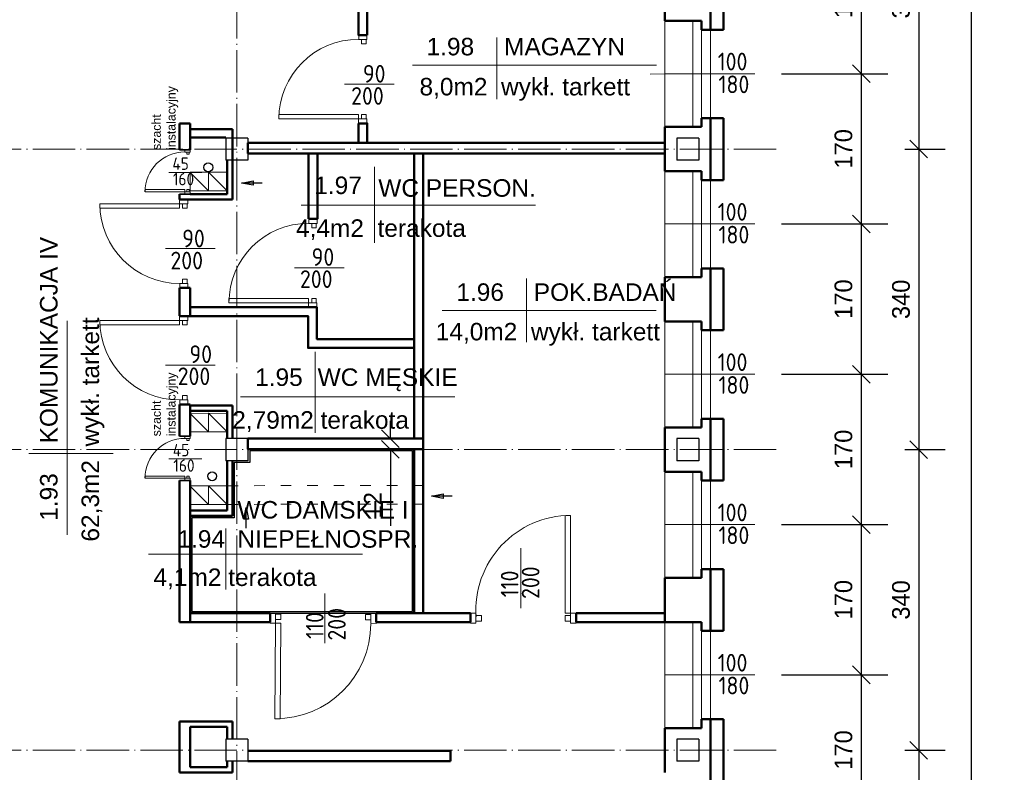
# Model space of a CAD drawing. Header units: millimetres. Extents: x -642 to 14033, y 1994 to 13520.
# Tile 45 of 72: x 5287 to 6401, y 8052 to 8904. Entities that reach past the tile are written whole.
import ezdxf

# ---------------------------------------------------------------- set-up
doc = ezdxf.new("R2010")
doc.units = ezdxf.units.MM
doc.linetypes.add('ACAD_ISO03W100', pattern=[30, 12, -18])
doc.linetypes.add('ACAD_ISO04W100', pattern=[30.5, 24, -3, 0.5, -3])
for name, color, linetype, lineweight in [('drzwi', 140, 'Continuous', 13), ('KOMINY', 43, 'Continuous', 15), ('opisy drzwi', 40, 'Continuous', 13), ('opisy pom', 3, 'Continuous', 18), ('opisy pom.50', 3, 'Continuous', 20), ('sciany', 4, 'Continuous', 35), ('symetria', 7, 'ACAD_ISO04W100', 9), ('słupy', 2, 'Continuous', 30), ('wymiary', 1, 'Continuous', 13), ('ściana', 4, 'Continuous', 50)]:
    doc.layers.add(name, color=color, linetype=linetype, lineweight=lineweight)
doc.layers.add('kanalizacja', color=210, linetype='Continuous')
doc.layers.add('POWIERZCHNIA', color=123, linetype='Continuous', plot=False)
doc.styles.add('ISO', font='isocp.shx')
doc.styles.add('ROMANS', font='ROMANS')
doc.styles.add('SYSTEM', font='TXT')
doc.dimstyles.new('Jacek2', dxfattribs={"dimscale": 2, "dimtxt": 10, "dimasz": 10, "dimexe": 15, "dimexo": 15, "dimgap": 5, "dimtad": 1, "dimdec": 0, "dimzin": 0, "dimdsep": 46, "dimtxsty": 'Standard', "dimblk": 'OBLIQUE', "dimcen": 0, "dimdle": 5, "dimadec": 1, "dimazin": 0, "dimtfac": 1, "dimtdec": 0, "dimtofl": 0, "dimtmove": 0, "dimatfit": 3, "dimfxl": 1, "dimtolj": 1, "dimtzin": 0, "dimarcsym": 0})

# ---------------------------------------------------------------- blocks, each defined once
blk = doc.blocks.new('_OBLIQUE')
at = {"color": 0, "linetype": 'ByBlock'}
blk.add_line((-0.5, -0.5), (0.5, 0.5), dxfattribs=at)
blk = doc.blocks.new('*D318')
at = {"layer": 'Defpoints', "color": 0, "transparency": 16777216}
for p in [(5733.6, 8429.9), (5706.8, 8417.9), (5733.6, 8417.9)]:
    blk.add_point(p, dxfattribs=at)
at = {"layer": 'wymiary', "color": 0, "lineweight": -2, "transparency": 16777216}
for p, q in [((5706.8, 8429.9), (5706.8, 8449.9)), ((5703.6, 8429.9), (5676.8, 8429.9)), ((5703.6, 8417.9), (5676.8, 8417.9)), ((5706.8, 8417.9), (5706.8, 8331.3))]:
    blk.add_line(p, q, dxfattribs=at)
at = {"layer": 'wymiary', "color": 0, "lineweight": -2, "transparency": 16777216, "xscale": 20, "yscale": 20, "zscale": 20}
for p, rotation in [((5706.8, 8429.9), 270), ((5706.8, 8417.9), 90)]:
    blk.add_blockref('_OBLIQUE', p, dxfattribs=dict(at, rotation=rotation))
at = {"layer": 'wymiary', "color": 0, "transparency": 16777216, "insert": (5686.8, 8354.6), "char_height": 20, "attachment_point": 5, "rotation": 90}
blk.add_mtext('\\A1;12', dxfattribs=at)
blk = doc.blocks.new('*D517')
at = {"layer": 'Defpoints', "color": 0, "transparency": 16777216}
for p in [(6118.9, 9012.7), (6118.9, 8842.7), (6239.2, 8842.7)]:
    blk.add_point(p, dxfattribs=at)
at = {"layer": 'wymiary', "color": 0, "lineweight": -2, "transparency": 16777216}
for p, q in [((6239.2, 9022.7), (6239.2, 8832.7)), ((6148.9, 9012.7), (6269.2, 9012.7)), ((6148.9, 8842.7), (6269.2, 8842.7))]:
    blk.add_line(p, q, dxfattribs=at)
at = {"layer": 'wymiary', "color": 0, "lineweight": -2, "transparency": 16777216, "xscale": 20, "yscale": 20, "zscale": 20}
for p, rotation in [((6239.2, 9012.7), 90), ((6239.2, 8842.7), 270)]:
    blk.add_blockref('_OBLIQUE', p, dxfattribs=dict(at, rotation=rotation))
at = {"layer": 'wymiary', "color": 0, "transparency": 16777216, "insert": (6219.2, 8927.7), "char_height": 20, "attachment_point": 5, "rotation": 90}
blk.add_mtext('\\A1;170', dxfattribs=at)
blk = doc.blocks.new('*D518')
at = {"layer": 'Defpoints', "color": 0, "transparency": 16777216}
for p in [(6118.9, 8842.7), (6118.9, 8672.7), (6239.2, 8672.7)]:
    blk.add_point(p, dxfattribs=at)
at = {"layer": 'wymiary', "color": 0, "lineweight": -2, "transparency": 16777216}
for p, q in [((6148.9, 8842.7), (6269.2, 8842.7)), ((6239.2, 8852.7), (6239.2, 8662.7)), ((6148.9, 8672.7), (6269.2, 8672.7))]:
    blk.add_line(p, q, dxfattribs=at)
at = {"layer": 'wymiary', "color": 0, "lineweight": -2, "transparency": 16777216, "xscale": 20, "yscale": 20, "zscale": 20}
for p, rotation in [((6239.2, 8842.7), 90), ((6239.2, 8672.7), 270)]:
    blk.add_blockref('_OBLIQUE', p, dxfattribs=dict(at, rotation=rotation))
at = {"layer": 'wymiary', "color": 0, "transparency": 16777216, "insert": (6219.2, 8757.7), "char_height": 20, "attachment_point": 5, "rotation": 90}
blk.add_mtext('\\A1;170', dxfattribs=at)
blk = doc.blocks.new('*D519')
at = {"layer": 'Defpoints', "color": 0, "transparency": 16777216}
for p in [(6118.9, 8672.7), (6118.9, 8502.7), (6239.2, 8502.7)]:
    blk.add_point(p, dxfattribs=at)
at = {"layer": 'wymiary', "color": 0, "lineweight": -2, "transparency": 16777216}
for p, q in [((6239.2, 8682.7), (6239.2, 8492.7)), ((6148.9, 8672.7), (6269.2, 8672.7)), ((6148.9, 8502.7), (6269.2, 8502.7))]:
    blk.add_line(p, q, dxfattribs=at)
at = {"layer": 'wymiary', "color": 0, "lineweight": -2, "transparency": 16777216, "xscale": 20, "yscale": 20, "zscale": 20}
for p, rotation in [((6239.2, 8672.7), 90), ((6239.2, 8502.7), 270)]:
    blk.add_blockref('_OBLIQUE', p, dxfattribs=dict(at, rotation=rotation))
at = {"layer": 'wymiary', "color": 0, "transparency": 16777216, "insert": (6219.2, 8587.7), "char_height": 20, "attachment_point": 5, "rotation": 90}
blk.add_mtext('\\A1;170', dxfattribs=at)
blk = doc.blocks.new('*D520')
at = {"layer": 'Defpoints', "color": 0, "transparency": 16777216}
for p in [(6118.9, 8502.7), (6118.9, 8332.7), (6239.2, 8332.7)]:
    blk.add_point(p, dxfattribs=at)
at = {"layer": 'wymiary', "color": 0, "lineweight": -2, "transparency": 16777216}
for p, q in [((6239.2, 8512.7), (6239.2, 8322.7)), ((6148.9, 8502.7), (6269.2, 8502.7)), ((6148.9, 8332.7), (6269.2, 8332.7))]:
    blk.add_line(p, q, dxfattribs=at)
at = {"layer": 'wymiary', "color": 0, "lineweight": -2, "transparency": 16777216, "xscale": 20, "yscale": 20, "zscale": 20}
for p, rotation in [((6239.2, 8502.7), 90), ((6239.2, 8332.7), 270)]:
    blk.add_blockref('_OBLIQUE', p, dxfattribs=dict(at, rotation=rotation))
at = {"layer": 'wymiary', "color": 0, "transparency": 16777216, "insert": (6219.2, 8417.7), "char_height": 20, "attachment_point": 5, "rotation": 90}
blk.add_mtext('\\A1;170', dxfattribs=at)
blk = doc.blocks.new('*D521')
at = {"layer": 'Defpoints', "color": 0, "transparency": 16777216}
for p in [(6118.9, 8332.7), (6118.9, 8162.7), (6239.2, 8162.7)]:
    blk.add_point(p, dxfattribs=at)
at = {"layer": 'wymiary', "color": 0, "lineweight": -2, "transparency": 16777216}
for p, q in [((6239.2, 8342.7), (6239.2, 8152.7)), ((6148.9, 8332.7), (6269.2, 8332.7)), ((6148.9, 8162.7), (6269.2, 8162.7))]:
    blk.add_line(p, q, dxfattribs=at)
at = {"layer": 'wymiary', "color": 0, "lineweight": -2, "transparency": 16777216, "xscale": 20, "yscale": 20, "zscale": 20}
for p, rotation in [((6239.2, 8332.7), 90), ((6239.2, 8162.7), 270)]:
    blk.add_blockref('_OBLIQUE', p, dxfattribs=dict(at, rotation=rotation))
at = {"layer": 'wymiary', "color": 0, "transparency": 16777216, "insert": (6219.2, 8247.7), "char_height": 20, "attachment_point": 5, "rotation": 90}
blk.add_mtext('\\A1;170', dxfattribs=at)
blk = doc.blocks.new('*D522')
at = {"layer": 'Defpoints', "color": 0, "transparency": 16777216}
for p in [(6118.9, 8162.7), (6118.9, 7992.7), (6239.2, 7992.7)]:
    blk.add_point(p, dxfattribs=at)
at = {"layer": 'wymiary', "color": 0, "lineweight": -2, "transparency": 16777216}
for p, q in [((6239.2, 8172.7), (6239.2, 7982.7)), ((6148.9, 8162.7), (6269.2, 8162.7)), ((6148.9, 7992.7), (6269.2, 7992.7))]:
    blk.add_line(p, q, dxfattribs=at)
at = {"layer": 'wymiary', "color": 0, "lineweight": -2, "transparency": 16777216, "xscale": 20, "yscale": 20, "zscale": 20}
for p, rotation in [((6239.2, 8162.7), 90), ((6239.2, 7992.7), 270)]:
    blk.add_blockref('_OBLIQUE', p, dxfattribs=dict(at, rotation=rotation))
at = {"layer": 'wymiary', "color": 0, "transparency": 16777216, "insert": (6219.2, 8077.7), "char_height": 20, "attachment_point": 5, "rotation": 90}
blk.add_mtext('\\A1;170', dxfattribs=at)
blk = doc.blocks.new('*D537')
at = {"layer": 'Defpoints', "color": 0, "transparency": 16777216}
for p in [(6258.7, 9097.4), (6258.7, 8757.4), (6304.3, 8757.4)]:
    blk.add_point(p, dxfattribs=at)
at = {"layer": 'wymiary', "color": 0, "lineweight": -2, "transparency": 16777216}
for p, q in [((6304.3, 9107.4), (6304.3, 8747.4)), ((6288.7, 9097.4), (6334.3, 9097.4)), ((6288.7, 8757.4), (6334.3, 8757.4))]:
    blk.add_line(p, q, dxfattribs=at)
at = {"layer": 'wymiary', "color": 0, "lineweight": -2, "transparency": 16777216, "xscale": 20, "yscale": 20, "zscale": 20}
for p, rotation in [((6304.3, 9097.4), 90), ((6304.3, 8757.4), 270)]:
    blk.add_blockref('_OBLIQUE', p, dxfattribs=dict(at, rotation=rotation))
at = {"layer": 'wymiary', "color": 0, "transparency": 16777216, "insert": (6284.3, 8927.4), "char_height": 20, "attachment_point": 5, "rotation": 90}
blk.add_mtext('\\A1;340', dxfattribs=at)
blk = doc.blocks.new('*D538')
at = {"layer": 'Defpoints', "color": 0, "transparency": 16777216}
for p in [(6258.7, 8757.4), (6258.7, 8417.4), (6304.3, 8417.4)]:
    blk.add_point(p, dxfattribs=at)
at = {"layer": 'wymiary', "color": 0, "lineweight": -2, "transparency": 16777216}
for p, q in [((6304.3, 8767.4), (6304.3, 8407.4)), ((6288.7, 8757.4), (6334.3, 8757.4)), ((6288.7, 8417.4), (6334.3, 8417.4))]:
    blk.add_line(p, q, dxfattribs=at)
at = {"layer": 'wymiary', "color": 0, "lineweight": -2, "transparency": 16777216, "xscale": 20, "yscale": 20, "zscale": 20}
for p, rotation in [((6304.3, 8757.4), 90), ((6304.3, 8417.4), 270)]:
    blk.add_blockref('_OBLIQUE', p, dxfattribs=dict(at, rotation=rotation))
at = {"layer": 'wymiary', "color": 0, "transparency": 16777216, "insert": (6284.3, 8587.4), "char_height": 20, "attachment_point": 5, "rotation": 90}
blk.add_mtext('\\A1;340', dxfattribs=at)
blk = doc.blocks.new('*D539')
at = {"layer": 'Defpoints', "color": 0, "transparency": 16777216}
for p in [(6258.7, 8417.4), (6258.7, 8077.4), (6304.3, 8077.4)]:
    blk.add_point(p, dxfattribs=at)
at = {"layer": 'wymiary', "color": 0, "lineweight": -2, "transparency": 16777216}
for p, q in [((6304.3, 8427.4), (6304.3, 8067.4)), ((6288.7, 8417.4), (6334.3, 8417.4)), ((6288.7, 8077.4), (6334.3, 8077.4))]:
    blk.add_line(p, q, dxfattribs=at)
at = {"layer": 'wymiary', "color": 0, "lineweight": -2, "transparency": 16777216, "xscale": 20, "yscale": 20, "zscale": 20}
for p, rotation in [((6304.3, 8417.4), 90), ((6304.3, 8077.4), 270)]:
    blk.add_blockref('_OBLIQUE', p, dxfattribs=dict(at, rotation=rotation))
at = {"layer": 'wymiary', "color": 0, "transparency": 16777216, "insert": (6284.3, 8247.4), "char_height": 20, "attachment_point": 5, "rotation": 90}
blk.add_mtext('\\A1;340', dxfattribs=at)
blk = doc.blocks.new('*D540')
at = {"layer": 'Defpoints', "color": 0, "transparency": 16777216}
for p in [(6258.7, 8077.4), (6258.7, 7737.4), (6304.3, 7737.4)]:
    blk.add_point(p, dxfattribs=at)
at = {"layer": 'wymiary', "color": 0, "lineweight": -2, "transparency": 16777216}
for p, q in [((6304.3, 8087.4), (6304.3, 7727.4)), ((6288.7, 8077.4), (6334.3, 8077.4)), ((6288.7, 7737.4), (6334.3, 7737.4))]:
    blk.add_line(p, q, dxfattribs=at)
at = {"layer": 'wymiary', "color": 0, "lineweight": -2, "transparency": 16777216, "xscale": 20, "yscale": 20, "zscale": 20}
for p, rotation in [((6304.3, 8077.4), 90), ((6304.3, 7737.4), 270)]:
    blk.add_blockref('_OBLIQUE', p, dxfattribs=dict(at, rotation=rotation))
at = {"layer": 'wymiary', "color": 0, "transparency": 16777216, "insert": (6284.3, 7907.4), "char_height": 20, "attachment_point": 5, "rotation": 90}
blk.add_mtext('\\A1;340', dxfattribs=at)
blk = doc.blocks.new('*D543')
at = {"layer": 'Defpoints', "color": 0, "transparency": 16777216}
for p in [(6364.1, 11206.9), (6401.1, 11206.9), (6401.1, 6758.4)]:
    blk.add_point(p, dxfattribs=at)
at = {"layer": 'wymiary', "color": 0, "lineweight": -2, "transparency": 16777216}
for p, q in [((6364.1, 6748.4), (6364.1, 11216.9)), ((6371.1, 11206.9), (6334.1, 11206.9)), ((6371.1, 6758.4), (6334.1, 6758.4))]:
    blk.add_line(p, q, dxfattribs=at)
at = {"layer": 'wymiary', "color": 0, "lineweight": -2, "transparency": 16777216, "xscale": 20, "yscale": 20, "zscale": 20}
for p, rotation in [((6364.1, 11206.9), 90), ((6364.1, 6758.4), 270)]:
    blk.add_blockref('_OBLIQUE', p, dxfattribs=dict(at, rotation=rotation))
at = {"layer": 'wymiary', "color": 0, "transparency": 16777216, "insert": (6344.1, 8982.7), "char_height": 20, "attachment_point": 5, "rotation": 90}
blk.add_mtext('\\A1;4449', dxfattribs=at)

msp = doc.modelspace()

# ---------------------------------------------------------------- linework, layer by layer
at = {"layer": 'drzwi'}
for points in [[(5680.2, 8881.5, 0), (5680.2, 8886.5, 0), (5671, 8886.5, 0), (5671, 8881.5, 0), (5680.2, 8881.5, 0)], [(5679.2, 8881.5, 0), (5679.2, 8876.5, 0), (5674.2, 8876.5, 0), (5674.2, 8881.5, 0), (5679.2, 8881.5, 0)], [(5670.6, 8791.5, 0), (5670.6, 8796.5, 0), (5580.6, 8796.5, 0), (5580.6, 8791.5, 0), (5670.6, 8791.5, 0)], [(5680.1, 8791.5, 0), (5680.1, 8786.5, 0), (5670.6, 8786.5, 0), (5670.6, 8791.5, 0), (5680.1, 8791.5, 0)], [(5679.2, 8791.5, 0), (5679.2, 8796.5, 0), (5674.2, 8796.5, 0), (5674.2, 8791.5, 0), (5679.2, 8791.5, 0)], [(5480.1, 8754, 0), (5480.1, 8756.5, 0), (5474.1, 8756.5, 0), (5474.1, 8754, 0), (5480.1, 8754, 0)], [(5479.1, 8754, 0), (5479.1, 8751.5, 0), (5476.6, 8751.5, 0), (5476.6, 8754, 0), (5479.1, 8754, 0)], [(5474.1, 8709.1, 0), (5474.1, 8711.6, 0), (5429.2, 8711.6, 0), (5429.2, 8709.1, 0), (5474.1, 8709.1, 0)], [(5480.1, 8709.1, 0), (5480.1, 8706.6, 0), (5474.1, 8706.6, 0), (5474.1, 8709.1, 0), (5480.1, 8709.1, 0)], [(5479.1, 8709.1, 0), (5479.1, 8711.6, 0), (5476.6, 8711.6, 0), (5476.6, 8709.1, 0), (5479.1, 8709.1, 0)], [(5477.7, 8695.4, 0), (5477.7, 8700.4, 0), (5468.1, 8700.4, 0), (5468.1, 8695.4, 0), (5477.7, 8695.4, 0)], [(5468.1, 8695.4, 0), (5468.1, 8690.4, 0), (5378.1, 8690.4, 0), (5378.1, 8695.4, 0), (5468.1, 8695.4, 0)], [(5476.7, 8695.4, 0), (5476.7, 8690.4, 0), (5471.7, 8690.4, 0), (5471.7, 8695.4, 0), (5476.7, 8695.4, 0)], [(5623.7, 8673.4, 0), (5623.7, 8678.4, 0), (5614.5, 8678.4, 0), (5614.5, 8673.4, 0), (5623.7, 8673.4, 0)], [(5622.7, 8673.4, 0), (5622.7, 8668.4, 0), (5617.7, 8668.4, 0), (5617.7, 8673.4, 0), (5622.7, 8673.4, 0)], [(5476.7, 8605.4, 0), (5476.7, 8610.4, 0), (5471.7, 8610.4, 0), (5471.7, 8605.4, 0), (5476.7, 8605.4, 0)], [(5477.7, 8605.4, 0), (5477.7, 8600.4, 0), (5468.5, 8600.4, 0), (5468.5, 8605.4, 0), (5477.7, 8605.4, 0)], [(5614.1, 8583.4, 0), (5614.1, 8588.4, 0), (5524.1, 8588.4, 0), (5524.1, 8583.4, 0), (5614.1, 8583.4, 0)], [(5622.7, 8583.4, 0), (5622.7, 8588.4, 0), (5617.7, 8588.4, 0), (5617.7, 8583.4, 0), (5622.7, 8583.4, 0)], [(5623.6, 8583.4, 0), (5623.6, 8578.4, 0), (5614.1, 8578.4, 0), (5614.1, 8583.4, 0), (5623.6, 8583.4, 0)], [(5477.6, 8563.6, 0), (5477.6, 8568.6, 0), (5468.1, 8568.6, 0), (5468.1, 8563.6, 0), (5477.6, 8563.6, 0)], [(5468.1, 8563.6, 0), (5468.1, 8558.6, 0), (5378.1, 8558.6, 0), (5378.1, 8563.6, 0), (5468.1, 8563.6, 0)], [(5476.7, 8563.6, 0), (5476.7, 8558.6, 0), (5471.7, 8558.6, 0), (5471.7, 8563.6, 0), (5476.7, 8563.6, 0)], [(5476.7, 8473.6, 0), (5476.7, 8478.6, 0), (5471.7, 8478.6, 0), (5471.7, 8473.6, 0), (5476.7, 8473.6, 0)], [(5477.7, 8473.6, 0), (5477.7, 8468.6, 0), (5468.5, 8468.6, 0), (5468.5, 8473.6, 0), (5477.7, 8473.6, 0)], [(5480.1, 8430.1, 0), (5480.1, 8432.6, 0), (5474.1, 8432.6, 0), (5474.1, 8430.1, 0), (5480.1, 8430.1, 0)], [(5479.1, 8430.1, 0), (5479.1, 8427.6, 0), (5476.6, 8427.6, 0), (5476.6, 8430.1, 0), (5479.1, 8430.1, 0)], [(5474.1, 8385.1, 0), (5474.1, 8387.6, 0), (5429.2, 8387.6, 0), (5429.2, 8385.1, 0), (5474.1, 8385.1, 0)], [(5479.1, 8385.1, 0), (5479.1, 8387.6, 0), (5476.6, 8387.6, 0), (5476.6, 8385.1, 0), (5479.1, 8385.1, 0)], [(5480.1, 8385.1, 0), (5480.1, 8382.6, 0), (5474.1, 8382.6, 0), (5474.1, 8385.1, 0), (5480.1, 8385.1, 0)], [(5910.5, 8232.4, 0), (5904.3, 8232.4, 0), (5904.3, 8343, 0)], [(5910.5, 8343, 0), (5910.5, 8232.4, 0)], [(5576.6, 8232.4, 0), (5570.6, 8232.4, 0), (5570.6, 8221, 0), (5576.6, 8221, 0), (5576.6, 8232.4, 0)], [(5576.6, 8231.3, 0), (5582.6, 8231.2, 0), (5582.6, 8225.2, 0), (5576.6, 8225.3, 0), (5576.6, 8231.3, 0)], [(5684.7, 8230.8, 0), (5678.7, 8230.8, 0), (5678.6, 8224.8, 0), (5684.6, 8224.8, 0), (5684.7, 8230.8, 0)], [(5684.7, 8232, 0), (5690.7, 8232, 0), (5690.6, 8220.9, 0), (5684.6, 8221, 0), (5684.7, 8232, 0)], [(5803.4, 8232.4, 0), (5797.2, 8232.4, 0), (5797.2, 8221, 0), (5803.4, 8221, 0), (5803.4, 8232.4, 0)], [(5910.5, 8232.4, 0), (5916.7, 8232.4, 0), (5916.7, 8221, 0), (5910.5, 8221, 0), (5910.5, 8232.4, 0)], [(5576.6, 8221, 0), (5582.6, 8221, 0), (5582.1, 8112.9, 0), (5576.1, 8112.9, 0), (5576.6, 8221, 0)], [(5803.4, 8223.5, 0), (5809.6, 8223.5, 0), (5809.6, 8229.7, 0), (5803.4, 8229.7, 0), (5803.4, 8223.5, 0)], [(5910.5, 8223.5, 0), (5904.3, 8223.5, 0), (5904.3, 8229.7, 0), (5910.5, 8229.7, 0), (5910.5, 8223.5, 0)]]:
    msp.add_polyline3d(points, dxfattribs=at)
for centre, radius, start, end in [((5670.6, 8791.5), 90, 90, 180), ((5474.1, 8709.1), 45, 90, 180), ((5468.1, 8695.4), 90, 180, 270), ((5614.1, 8583.4), 90, 90, 180), ((5468.1, 8563.6), 90, 180, 270), ((5474.1, 8385.1), 45, 90, 180), ((5910.5, 8235.9), 107.1, 89.9998, 184.0037), ((5576.6, 8221), 108, 269.7443, 359.7443)]:
    msp.add_arc(centre, radius, start, end, dxfattribs=at)
at = {"layer": 'kanalizacja'}
for centre in [(5500.7, 8736.7), (5505.1, 8387.3)]:
    msp.add_circle(centre, 5, dxfattribs=at)
at = {"layer": 'KOMINY', "lineweight": 18}
for p, q in [((5480, 8731.1), (5501.1, 8710.2)), ((5522.1, 8731.1), (5480.1, 8731.1)), ((5501.1, 8731.1), (5522.1, 8710.2)), ((5522.1, 8710.1), (5480.1, 8710.1)), ((5480, 8458.5), (5501.1, 8437.5)), ((5501, 8458.5), (5522.1, 8437.5)), ((5520.6, 8437.4), (5480.1, 8437.4)), ((5522.1, 8437.4), (5480.1, 8437.4)), ((5480, 8376.5), (5501.1, 8355.5)), ((5501.1, 8376.5), (5522.1, 8355.5)), ((5522.1, 8355.4), (5480.1, 8355.4))]:
    msp.add_line(p, q, dxfattribs=at)
at = {"layer": 'KOMINY', "linetype": 'ACAD_ISO03W100', "lineweight": 18}
for p, q in [((5744.6, 8377), (5522.1, 8376.6)), ((5744.6, 8355.8), (5522.1, 8355.5))]:
    msp.add_line(p, q, dxfattribs=at)
at = {"layer": 'KOMINY', "lineweight": 18}
for points in [[(5480.1, 8731.1), (5501.1, 8731.1), (5501.1, 8710.1), (5480.1, 8710.1)], [(5501.1, 8731.1), (5522.1, 8731.2), (5522.1, 8710.2), (5501.1, 8710.1)], [(5480.1, 8458.4), (5501.1, 8458.5), (5501.1, 8437.5), (5480.1, 8437.4)], [(5501.1, 8458.4), (5522.1, 8458.5), (5522.1, 8437.5), (5501.1, 8437.4)], [(5480.1, 8376.4), (5501.1, 8376.5), (5501.1, 8355.5), (5480.1, 8355.4)], [(5501.1, 8376.5), (5522.1, 8376.5), (5522.1, 8355.5), (5501.1, 8355.5)]]:
    msp.add_lwpolyline(points, close=True, dxfattribs=at)
at = {"layer": 'KOMINY', "lineweight": 30}
for points in [[(5561.6, 8719), (5538.4, 8719), (5551.5, 8721.5), (5551.5, 8716.4), (5538.4, 8719)], [(5776.5, 8364.9), (5753.2, 8364.9), (5766.4, 8367.4), (5766.4, 8362.3), (5753.2, 8364.9)], [(5543.5, 8328.6), (5543.5, 8351.9), (5546.1, 8338.8), (5541, 8338.8), (5543.5, 8351.9)]]:
    msp.add_lwpolyline(points, dxfattribs=at)
at = {"layer": 'opisy drzwi'}
for p, q in [((6017.1, 8902.4), (6017.1, 8782.4)), ((6048.6, 8902.4), (6048.6, 8782.4)), ((6058.6, 8892.4), (6058.6, 8792.4)), ((6068.6, 8892.4), (6068.6, 8792.4)), ((6000.6, 8842.3), (6087, 8842.5)), ((6017.1, 8842.7), (6118.9, 8842.7)), ((5654.8, 8831), (5710.8, 8831)), ((6017.1, 8732.4), (6017.1, 8612.4)), ((6048.6, 8732.4), (6048.6, 8612.4)), ((5456.1, 8730.9), (5493.4, 8730.9)), ((6058.6, 8722.4), (6058.6, 8622.4)), ((6068.6, 8722.4), (6068.6, 8622.4)), ((6017.1, 8672.7), (6118.9, 8672.7)), ((5452.4, 8644.9), (5508.4, 8644.9)), ((5598.4, 8622.9), (5654.4, 8622.9)), ((6017.1, 8562.4), (6017.1, 8442.4)), ((6048.6, 8562.4), (6048.6, 8442.4)), ((6058.6, 8552.4), (6058.6, 8452.4)), ((6068.6, 8552.4), (6068.6, 8452.4)), ((5452.4, 8513.1), (5508.4, 8513.1)), ((6017.1, 8502.7), (6118.9, 8502.7)), ((5456.1, 8407), (5493.4, 8407)), ((6017.1, 8392.4), (6017.1, 8272.4)), ((6048.6, 8392.4), (6048.6, 8272.4)), ((6058.6, 8382.4), (6058.6, 8282.4)), ((6068.6, 8382.4), (6068.6, 8282.4)), ((6017.1, 8332.7), (6118.9, 8332.7)), ((5854.1, 8305.9), (5854.1, 8238)), ((5632.6, 8254.7), (5632.6, 8198.7)), ((6017.1, 8222.4), (6017.1, 8102.4)), ((6048.6, 8222.4), (6048.6, 8102.4)), ((6058.6, 8212.4), (6058.6, 8112.4)), ((6068.6, 8212.4), (6068.6, 8112.4)), ((6017.1, 8162.7), (6118.9, 8162.7))]:
    msp.add_line(p, q, dxfattribs=at)
at = {"layer": 'opisy pom'}
for p, q in [((5731.7, 8852.4), (6007.7, 8852.4)), ((5605.9, 8694.1), (5870.7, 8694.1)), ((5765.3, 8574.8), (6007.4, 8574.8)), ((5341.2, 8320.9), (5341.2, 8563)), ((5537.3, 8477.1), (5779.4, 8477.1)), ((5297.8, 8412.9), (5393.2, 8412.9)), ((5433.2, 8299.2), (5675.3, 8299.2))]:
    msp.add_line(p, q, dxfattribs=at)
at = {"layer": 'opisy pom.50'}
for p, q in [((5827.2, 8813.8), (5827.2, 8883.5)), ((5688.6, 8651.3), (5688.6, 8737.2)), ((5860.5, 8539), (5860.5, 8610.9)), ((5621.7, 8436.6), (5621.7, 8528.2)), ((5520.6, 8328.4), (5520.6, 8259.4))]:
    msp.add_line(p, q, dxfattribs=at)
at = {"layer": 'POWIERZCHNIA'}
msp.add_lwpolyline([(5733.6, 8232.4), (5733.6, 8417.9), (5545.6, 8417.9), (5545.6, 8404.9), (5528.1, 8404.9), (5528.1, 8342.4), (5480.1, 8342.4), (5480.1, 8232.4), (5733.6, 8232.4)], dxfattribs=at)
msp.add_lwpolyline([(5731.6, 8234.4), (5731.6, 8415.9), (5547.6, 8415.9), (5547.6, 8402.9), (5530.1, 8402.9), (5530.1, 8340.4), (5482.1, 8340.4), (5482.1, 8234.4)], close=True, dxfattribs=at)
at = {"layer": 'sciany'}
for points in [[(5468.1, 8756.5), (5480.1, 8756.5)], [(5468.1, 8706.5), (5480.1, 8706.5)], [(5468.1, 8432.6), (5480.1, 8432.6)], [(5468.1, 8382.6), (5480.1, 8382.6)]]:
    msp.add_lwpolyline(points, dxfattribs=at)
at = {"layer": 'symetria', "linetype": 'ACAD_ISO04W100', "ltscale": 2}
for p, q in [((5533.1, 5954.4), (5533.1, 10824.4)), ((6143.1, 8757.4), (4136.5, 8757.4)), ((6143.1, 8417.4), (4136.5, 8417.4)), ((6143.1, 8077.4), (4138.3, 8077.4))]:
    msp.add_line(p, q, dxfattribs=at)
at = {"layer": 'słupy'}
for p, q in [((5520.6, 8769.9), (5520.6, 8744.9)), ((5545.6, 8769.9), (5520.6, 8769.9)), ((5545.6, 8769.9), (5520.6, 8769.9)), ((5520.6, 8769.9), (5520.6, 8744.9)), ((5545.6, 8769.9), (5520.6, 8769.9)), ((5520.6, 8769.9), (5520.6, 8744.9)), ((5545.6, 8769.9), (5545.6, 8744.9)), ((5545.6, 8769.9), (5545.6, 8744.9)), ((5545.6, 8769.9), (5545.6, 8744.9)), ((6055.6, 8769.9), (6030.6, 8769.9)), ((6030.6, 8769.9), (6030.6, 8744.9)), ((6055.6, 8769.9), (6030.6, 8769.9)), ((6030.6, 8769.9), (6030.6, 8744.9)), ((6055.6, 8769.9), (6030.6, 8769.9)), ((6030.6, 8769.9), (6030.6, 8744.9)), ((6055.6, 8769.9), (6055.6, 8744.9)), ((6055.6, 8769.9), (6055.6, 8744.9)), ((6055.6, 8769.9), (6055.6, 8744.9)), ((5545.6, 8744.9), (5520.6, 8744.9)), ((5545.6, 8744.9), (5520.6, 8744.9)), ((5545.6, 8744.9), (5520.6, 8744.9)), ((6055.6, 8744.9), (6030.6, 8744.9)), ((6055.6, 8744.9), (6030.6, 8744.9)), ((6055.6, 8744.9), (6030.6, 8744.9)), ((5520.6, 8429.9), (5520.6, 8404.9)), ((5545.6, 8429.9), (5520.6, 8429.9)), ((5545.6, 8429.9), (5520.6, 8429.9)), ((5520.6, 8429.9), (5520.6, 8404.9)), ((5545.6, 8429.9), (5520.6, 8429.9)), ((5520.6, 8429.9), (5520.6, 8404.9)), ((5545.6, 8429.9), (5545.6, 8404.9)), ((5545.6, 8429.9), (5545.6, 8404.9)), ((5545.6, 8429.9), (5545.6, 8404.9)), ((6055.6, 8429.9), (6030.6, 8429.9)), ((6030.6, 8429.9), (6030.6, 8404.9)), ((6055.6, 8429.9), (6030.6, 8429.9)), ((6030.6, 8429.9), (6030.6, 8404.9)), ((6055.6, 8429.9), (6030.6, 8429.9)), ((6030.6, 8429.9), (6030.6, 8404.9)), ((6055.6, 8429.9), (6055.6, 8404.9)), ((6055.6, 8429.9), (6055.6, 8404.9)), ((6055.6, 8429.9), (6055.6, 8404.9)), ((5545.6, 8404.9), (5520.6, 8404.9)), ((5545.6, 8404.9), (5520.6, 8404.9)), ((5545.6, 8404.9), (5520.6, 8404.9)), ((6055.6, 8404.9), (6030.6, 8404.9)), ((6055.6, 8404.9), (6030.6, 8404.9)), ((6055.6, 8404.9), (6030.6, 8404.9)), ((5520.6, 8089.9), (5520.6, 8064.9)), ((5545.6, 8089.9), (5520.6, 8089.9)), ((5545.6, 8089.9), (5520.6, 8089.9)), ((5520.6, 8089.9), (5520.6, 8064.9)), ((5545.6, 8089.9), (5520.6, 8089.9)), ((5520.6, 8089.9), (5520.6, 8064.9)), ((5545.6, 8089.9), (5545.6, 8064.9)), ((5545.6, 8089.9), (5545.6, 8064.9)), ((5545.6, 8089.9), (5545.6, 8064.9)), ((6030.6, 8089.9), (6030.6, 8064.9)), ((6055.6, 8089.9), (6030.6, 8089.9)), ((6055.6, 8089.9), (6030.6, 8089.9)), ((6030.6, 8089.9), (6030.6, 8064.9)), ((6055.6, 8089.9), (6030.6, 8089.9)), ((6030.6, 8089.9), (6030.6, 8064.9)), ((6055.6, 8089.9), (6055.6, 8064.9)), ((6055.6, 8089.9), (6055.6, 8064.9)), ((6055.6, 8089.9), (6055.6, 8064.9)), ((5545.6, 8064.9), (5520.6, 8064.9)), ((5545.6, 8064.9), (5520.6, 8064.9)), ((5545.6, 8064.9), (5520.6, 8064.9)), ((6055.6, 8064.9), (6030.6, 8064.9)), ((6055.6, 8064.9), (6030.6, 8064.9)), ((6055.6, 8064.9), (6030.6, 8064.9))]:
    msp.add_line(p, q, dxfattribs=at)
at = {"layer": 'ściana'}
for p, q in [((6068.6, 8892.4), (6068.6, 8962.4)), ((6083.6, 8892.4), (6083.6, 8962.4)), ((6017.1, 8902.4), (6017.1, 8952.4)), ((6058.6, 8902.4), (6017.1, 8902.4)), ((6058.6, 8892.4), (6058.6, 8902.4)), ((6068.6, 8892.4), (6058.6, 8892.4)), ((6058.6, 8892.4), (6083.6, 8892.4)), ((6068.6, 8792.4), (6058.6, 8792.4)), ((6058.6, 8782.4), (6058.6, 8792.4)), ((6058.6, 8792.4), (6083.6, 8792.4)), ((6068.6, 8722.4), (6068.6, 8792.4)), ((6083.6, 8722.4), (6083.6, 8792.4)), ((5480.1, 8786.4), (5468.1, 8786.4)), ((5468.1, 8756.5), (5468.1, 8786.4)), ((5480.1, 8756.5), (5480.1, 8786.4)), ((5528.1, 8779.9), (5480.1, 8779.9)), ((5528.1, 8700.3), (5528.1, 8779.9)), ((6017.1, 8764.5), (6017.1, 8782.4)), ((6058.6, 8782.4), (6017.1, 8782.4)), ((5520.6, 8770.4), (5480.1, 8770.4)), ((5520.6, 8769.9), (5520.6, 8770.4)), ((5522.1, 8706.3), (5522.1, 8744.9)), ((6017.1, 8732.4), (6017.1, 8752.5)), ((6058.6, 8732.4), (6017.1, 8732.4)), ((6058.6, 8722.4), (6058.6, 8732.4)), ((6068.6, 8722.4), (6058.6, 8722.4)), ((6058.6, 8722.4), (6083.6, 8722.4)), ((5468.1, 8700.4), (5468.1, 8706.5)), ((5480.2, 8700.4), (5468.2, 8700.4)), ((5522.1, 8706.3), (5480.1, 8706.3)), ((5528.1, 8700.3), (5480.1, 8700.3)), ((6058.6, 8612.4), (6058.6, 8622.4)), ((6068.6, 8622.4), (6058.6, 8622.4)), ((6058.6, 8622.4), (6083.6, 8622.4)), ((6068.6, 8552.4), (6068.6, 8622.4)), ((6083.6, 8552.4), (6083.6, 8622.4)), ((6017.1, 8580.4), (6017.1, 8612.4)), ((6058.6, 8612.4), (6017.1, 8612.4)), ((5468.1, 8568.6), (5468.1, 8600.4)), ((5480.1, 8600.4), (5468.1, 8600.4)), ((5480.1, 8568.4), (5480.1, 8600.4)), ((6017.1, 8562.4), (6017.1, 8580.4)), ((5480.1, 8568.4), (5468.1, 8568.4)), ((6058.6, 8562.4), (6017.1, 8562.4)), ((6058.6, 8552.4), (6058.6, 8562.4)), ((6068.6, 8552.4), (6058.6, 8552.4)), ((6058.6, 8552.4), (6083.6, 8552.4)), ((5480.1, 8468.4), (5468.1, 8468.6)), ((5468.1, 8432.7), (5468.1, 8468.6)), ((5480.1, 8432.6), (5480.1, 8468.4)), ((5528.1, 8467.4), (5480.1, 8467.4)), ((5528.1, 8429.9), (5528.1, 8467.4)), ((5522.1, 8461.4), (5480.1, 8461.4)), ((5522.1, 8429.9), (5522.1, 8461.4)), ((6017.1, 8392.4), (6017.1, 8442.4)), ((6058.6, 8442.4), (6017.1, 8442.4)), ((6058.6, 8442.4), (6058.6, 8452.4)), ((6068.6, 8452.4), (6058.6, 8452.4)), ((6058.6, 8452.4), (6083.6, 8452.4)), ((6068.6, 8382.4), (6068.6, 8452.4)), ((6083.6, 8382.4), (6083.6, 8452.4)), ((5522.1, 8348.4), (5522.1, 8404.9)), ((5528.1, 8342.4), (5528.1, 8404.9)), ((6058.6, 8392.4), (6017.1, 8392.4)), ((6058.6, 8382.4), (6058.6, 8392.4)), ((5468.1, 8222.4), (5468.1, 8382.6)), ((5480.1, 8222.4), (5480.1, 8382.6)), ((6068.6, 8382.4), (6058.6, 8382.4)), ((6058.6, 8382.4), (6083.6, 8382.4)), ((5522.1, 8348.4), (5480.1, 8348.4)), ((5528.1, 8342.4), (5480.1, 8342.4)), ((6068.6, 8282.4), (6058.6, 8282.4)), ((6058.6, 8272.4), (6058.6, 8282.4)), ((6058.6, 8282.4), (6083.6, 8282.4)), ((6068.6, 8212.4), (6068.6, 8282.4)), ((6083.6, 8212.4), (6083.6, 8282.4)), ((6017.1, 8222.4), (6017.1, 8272.4)), ((6058.6, 8272.4), (6017.1, 8272.4)), ((6017.1, 8232.4), (5916.7, 8232.4)), ((6017.1, 8222.4), (5916.7, 8222.4)), ((6058.6, 8222.4), (6017.1, 8222.4)), ((6058.6, 8212.4), (6058.6, 8222.4)), ((6068.6, 8212.4), (6058.6, 8212.4)), ((6058.6, 8212.4), (6083.6, 8212.4)), ((5468.1, 8052.4), (5468.1, 8109.9)), ((5528.1, 8109.9), (5468.1, 8109.9)), ((5528.1, 8089.9), (5528.1, 8109.9)), ((6068.6, 8112.4), (6058.6, 8112.4)), ((6058.6, 8102.4), (6058.6, 8112.4)), ((6058.6, 8112.4), (6083.6, 8112.4)), ((6068.6, 8042.4), (6068.6, 8112.4)), ((6083.6, 8042.4), (6083.6, 8112.4)), ((5480.1, 8058.4), (5480.1, 8103.9)), ((5522.1, 8103.9), (5480.1, 8103.9)), ((5522.1, 8089.9), (5522.1, 8103.9)), ((6017.1, 8064.9), (6017.1, 8102.4)), ((6058.6, 8102.4), (6017.1, 8102.4)), ((5774.6, 8076.9), (5545.6, 8076.9)), ((5774.6, 8064.9), (5774.6, 8076.9)), ((5522.1, 8058.4), (5522.1, 8064.9)), ((5528.1, 8052.4), (5528.1, 8064.9)), ((5774.6, 8064.9), (5545.6, 8064.9)), ((6017.1, 8052.4), (6017.1, 8064.9)), ((5528.1, 8052.4), (5468.1, 8052.4)), ((5522.1, 8058.4), (5480.1, 8058.4))]:
    msp.add_line(p, q, dxfattribs=at)
at = {"layer": 'ściana', "ltscale": 0.5}
for p, q in [((5733.6, 8429.9), (5733.6, 8752.4)), ((5743.6, 8232.4), (5743.6, 8752.4)), ((5733.6, 8232.4), (5733.6, 8417.9)), ((5916.7, 8232.4), (5916.7, 8222.4)), ((5468.1, 8222.4), (5480.1, 8222.4))]:
    msp.add_line(p, q, dxfattribs=at)
at = {"layer": 'ściana'}
for points in [[(5680.6, 8886.4), (5680.6, 8933.4), (5670.6, 8933.4), (5670.6, 8886.4)], [(5670.6, 8786.5), (5670.6, 8764.4), (5680.6, 8764.4), (5680.6, 8786.5)], [(5545.6, 8764.4), (6017.1, 8764.5), (6017.1, 8752.5), (5545.6, 8752.4)]]:
    msp.add_lwpolyline(points, close=True, dxfattribs=at)
at = {"layer": 'ściana', "ltscale": 0.5}
for points in [[(5614.1, 8678.4), (5614.1, 8752.4), (5624.1, 8752.4), (5624.1, 8678.4)], [(5545.6, 8429.9), (5545.6, 8417.9), (5743.6, 8417.9), (5743.6, 8429.9)], [(5570.6, 8222.4), (5570.6, 8232.4), (5480.1, 8232.4), (5480.1, 8222.4)], [(5690.6, 8222.4), (5690.7, 8232.3), (5797.2, 8232.4), (5797.2, 8222.4)]]:
    msp.add_lwpolyline(points, close=True, dxfattribs=at)
at = {"layer": 'ściana'}
for points in [[(5733.6, 8542.4), (5623.6, 8542.4), (5623.6, 8578.4), (5480.1, 8578.4)], [(5733.6, 8532.4), (5613.6, 8532.4), (5613.6, 8568.4), (5480.1, 8568.4)]]:
    msp.add_lwpolyline(points, dxfattribs=at)

# ---------------------------------------------------------------- texts
at = {"layer": 'opisy drzwi', "style": 'ISO'}
for s, height, p in [('100', 20, (6076.9, 8846.4)), (' 90', 20, (5664.2, 8832.6)), ('180', 20, (6077.8, 8820.6)), ('200', 20, (5662.3, 8807.5)), ('45', 14, (5460.1, 8733.9)), ('160', 14, (5460.7, 8716.4)), ('100', 20, (6076.9, 8676.4)), (' 90', 20, (5459.8, 8646.3)), ('180', 20, (6077.8, 8650.6)), (' 90', 20, (5606.2, 8625.3)), ('200', 20, (5457.9, 8621.3)), ('200', 20, (5604.4, 8600.3)), (' 90', 20, (5468, 8515.4)), ('100', 20, (6076.9, 8506.4)), ('200', 20, (5466.1, 8490.4)), ('180', 20, (6077.8, 8480.6)), ('45', 14, (5460.6, 8409.9)), ('160', 14, (5461.2, 8392.4)), ('100', 20, (6076.9, 8336.4)), ('180', 20, (6077.8, 8310.6)), ('100', 20, (6076.9, 8166.4)), ('180', 20, (6077.8, 8140.6))]:
    msp.add_text(s, height=height, dxfattribs=at).set_placement(p)
for s, p in [('110', (5851.6, 8250.4)), ('200', (5875.3, 8248.5)), ('110', (5631.1, 8203.4)), ('200', (5656.1, 8201.5))]:
    msp.add_text(s, height=20, rotation=90, dxfattribs=at).set_placement(p)
at = {"layer": 'opisy pom', "char_height": 19.8, "attachment_point": 1, "style": 'SYSTEM'}
for s, insert in [('{\\fArial|b0|i0|c238|p34;1.98}', (5747.6, 8883.2)), ('{\\fArial|b0|i0|c238|p34;MAGAZYN}', (5835.3, 8883.2)), ('{\\fArial|b0|i0|c238|p34;8,0m2  wykł. tarkett}', (5739.6, 8837.9)), ('{\\fArial|b0|i0|c238|p34;1.97}', (5620.6, 8726.3)), ('{\\fArial|b0|i0|c238|p34;WC PERSON.}', (5693, 8723.3)), ('{\\fArial|b0|i0|c238|p34;4,4m2  terakota}', (5599.9, 8677.9)), ('{\\fArial|b0|i0|c238|p34;POK.BADAŃ}', (5868.9, 8605.5)), ('{\\fArial|b0|i0|c238|p34;1.96}', (5781.3, 8605.5)), ('{\\fArial|b0|i0|c238|p34;14,0m2  wykł. tarkett}', (5758, 8560.8)), ('{\\fArial|b0|i0|c238|p34;1.95}', (5553.7, 8509.3)), ('{\\fArial|b0|i0|c238|p34;WC MĘSKIE}', (5624.4, 8509.3)), ('{\\fArial|b0|i0|c238|p34;2,79m2 terakota}', (5527.8, 8460.9)), ('{\\fArial|b0|i0|c238|p34;WC DAMSKIE I\\PNIEPEŁNOSPR.}', (5533.7, 8359.3)), ('{\\fArial|b0|i0|c238|p34;1.94}', (5465.8, 8326.3)), ('{\\fArial|b0|i0|c238|p34;4,1m2 terakota}', (5438.7, 8283))]:
    msp.add_mtext(s, dxfattribs=dict(at, insert=insert))
at = {"layer": 'opisy pom', "attachment_point": 1, "rotation": 90}
for s, insert, char_height, style in [('{\\fArial|b0|i0|c238|p34;szacht\\Pinstalacyjny}', (5437, 8756.4), 10, 'ROMANS'), ('{\\fArial|b0|i0|c238|p34;KOMUNIKACJA IV}', (5310.4, 8424.5), 19.8, 'SYSTEM'), ('{\\fArial|b0|i0|c238|p34;62,3m2  wykł. tarkett}', (5357.4, 8313.4), 19.8, 'SYSTEM'), ('{\\fArial|b0|i0|c238|p34;szacht\\Pinstalacyjny}', (5437, 8432.5), 10, 'ROMANS'), ('{\\fArial|b0|i0|c238|p34;1.93}', (5310.4, 8336.9), 19.8, 'SYSTEM')]:
    msp.add_mtext(s, dxfattribs=dict(at, insert=insert, char_height=char_height, style=style))

# ---------------------------------------------------------------- dimensions: what is measured, and where the dimension line sits
at = {"layer": 'wymiary'}
dim = msp.add_aligned_dim(p1=(6401.0589261, 6758.4386018), p2=(6401.0589261, 11206.9386018), distance=37, dimstyle='Jacek2', dxfattribs=at)
dim.commit()
dim.dimension.update_dxf_attribs({"geometry": '*D543', "text_midpoint": (6344.0589261, 8982.6886018)})
for base, p1, p2, picture, middle in [((6304.3, 8757.4), (6258.7, 9097.4), (6258.7, 8757.4), '*D537', (6284.3, 8927.4)), ((6239.2, 8842.7), (6118.9, 9012.7), (6118.9, 8842.7), '*D517', (6219.2, 8927.7)), ((6239.2, 8672.7), (6118.9, 8842.7), (6118.9, 8672.7), '*D518', (6219.2, 8757.7)), ((6304.3, 8417.4), (6258.7, 8757.4), (6258.7, 8417.4), '*D538', (6284.3, 8587.4)), ((6239.2, 8502.7), (6118.9, 8672.7), (6118.9, 8502.7), '*D519', (6219.2, 8587.7)), ((6239.2, 8332.7), (6118.9, 8502.7), (6118.9, 8332.7), '*D520', (6219.2, 8417.7)), ((6304.3, 8077.4), (6258.7, 8417.4), (6258.7, 8077.4), '*D539', (6284.3, 8247.4)), ((6239.2, 8162.7), (6118.9, 8332.7), (6118.9, 8162.7), '*D521', (6219.2, 8247.7)), ((6239.2, 7992.7), (6118.9, 8162.7), (6118.9, 7992.7), '*D522', (6219.2, 8077.7)), ((6304.3, 7737.4), (6258.7, 8077.4), (6258.7, 7737.4), '*D540', (6284.3, 7907.4))]:
    dim = msp.add_linear_dim(base=base, p1=p1, p2=p2, angle=90, dimstyle='Jacek2', override={"dimtmove": 1}, dxfattribs=at)
    dim.commit()
    dim.dimension.update_dxf_attribs({"geometry": picture, "text_midpoint": middle})
at = {"layer": 'wymiary', "ltscale": 0.5}
dim = msp.add_linear_dim(base=(5706.8, 8417.9), p1=(5733.6, 8429.9), p2=(5733.6, 8417.9), angle=90, dimstyle='Jacek2', dxfattribs=at)
dim.commit()
dim.dimension.update_dxf_attribs({"geometry": '*D318', "text_midpoint": (5686.8, 8354.6)})

doc.saveas('drawing.dxf')
